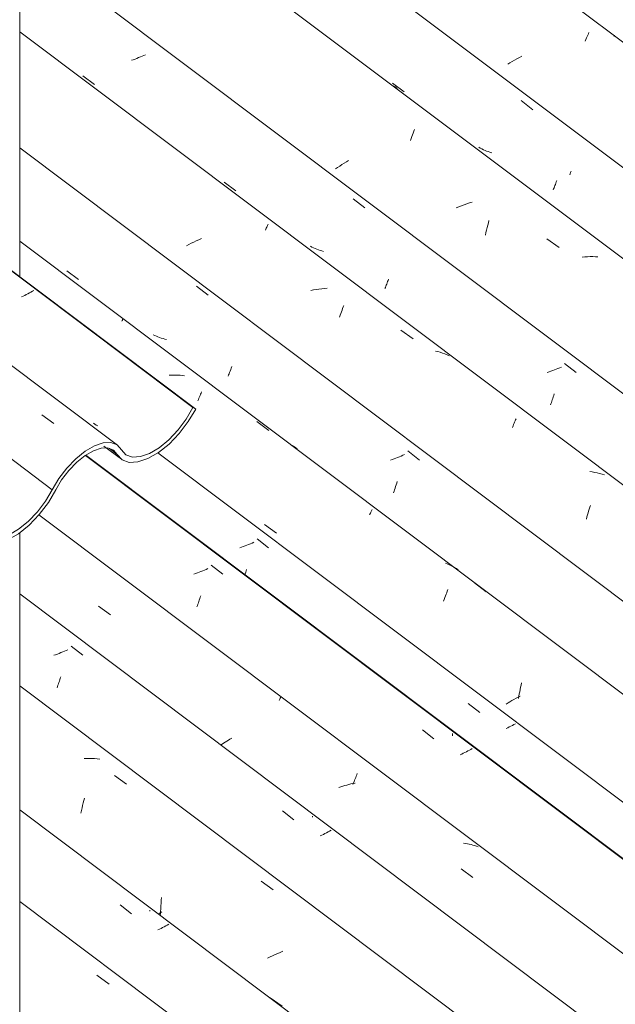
# Model space of a CAD drawing. Header units: metres. Extents: x 6.5 to 21.8, y 0.9 to 11.2.
# Tile 71 of 112: x 13.731 to 14.206, y 6.915 to 7.7. Entities that reach past the tile are written whole.
import ezdxf

# ---------------------------------------------------------------- set-up
doc = ezdxf.new("R2010")
doc.units = ezdxf.units.M
doc.layers.add('A-GLAZ-CWMG', color=7, linetype='Continuous', lineweight=5)
doc.layers.add('I-WALL', color=7, linetype='Continuous', lineweight=5)

# ---------------------------------------------------------------- blocks, each defined once
blk = doc.blocks.new('FP_63-ISO_02')
at = {"layer": 'A-GLAZ-CWMG', "color": 9, "true_color": 0xc0c0c0}
for p, q in [((13.92025, 7.28611), (13.92951, 7.2789)), ((13.90787, 7.27934), (13.90641, 7.27883)), ((13.90931, 7.27986), (13.90787, 7.27934)), ((13.91074, 7.28039), (13.90931, 7.27986)), ((13.91216, 7.28094), (13.91074, 7.28039)), ((13.91356, 7.28151), (13.91216, 7.28094)), ((13.91494, 7.28209), (13.91356, 7.28151)), ((13.91632, 7.28268), (13.91494, 7.28209)), ((13.91767, 7.28328), (13.91632, 7.28268)), ((13.91157, 7.26055), (13.91194, 7.26175)), ((13.91057, 7.25746), (13.91083, 7.25823)), ((13.91083, 7.25823), (13.9112, 7.25938)), ((13.9112, 7.25938), (13.91157, 7.26055)), ((14.08863, 7.155), (14.09788, 7.14779)), ((14.12131, 7.13621), (14.12002, 7.13558)), ((14.12258, 7.13684), (14.12131, 7.13621)), ((14.12383, 7.13748), (14.12258, 7.13684)), ((14.12506, 7.13813), (14.12383, 7.13748)), ((14.12627, 7.13877), (14.12506, 7.13813)), ((14.12002, 7.13558), (14.11871, 7.13495))]:
    blk.add_line(p, q, dxfattribs=at)
blk = doc.blocks.new('FP_64-ISO_02')
at = {"layer": 'A-GLAZ-CWMG'}
blk.add_line((17.0559, 5.02773), (13.73104, 7.52322), dxfattribs=at)
at = {"layer": 'A-GLAZ-CWMG', "color": 9, "true_color": 0xc0c0c0}
for p, q in [((13.81255, 7.45949), (13.81275, 7.45993)), ((13.81275, 7.45993), (13.81293, 7.46033)), ((13.81293, 7.46033), (13.81309, 7.46069)), ((13.81309, 7.46069), (13.81322, 7.461)), ((13.81322, 7.461), (13.81332, 7.46127)), ((13.81332, 7.46127), (13.81339, 7.4615)), ((13.81339, 7.4615), (13.81344, 7.46168)), ((13.85188, 7.41651), (13.85007, 7.41645)), ((13.85368, 7.41653), (13.85188, 7.41651)), ((13.85548, 7.41651), (13.85368, 7.41653)), ((13.85726, 7.41644), (13.85548, 7.41651)), ((13.85902, 7.41633), (13.85726, 7.41644)), ((13.86077, 7.41618), (13.85902, 7.41633)), ((13.86251, 7.41598), (13.86077, 7.41618)), ((13.87566, 7.40218), (13.87606, 7.40308)), ((13.87301, 7.39592), (13.87347, 7.39706)), ((13.87347, 7.39706), (13.87393, 7.39817)), ((13.87393, 7.39817), (13.87438, 7.39923)), ((13.87438, 7.39923), (13.87481, 7.40025)), ((13.87481, 7.40025), (13.87524, 7.40124)), ((13.87524, 7.40124), (13.87566, 7.40218)), ((13.92016, 7.37948), (13.9297, 7.37242)), ((13.94818, 7.36042), (13.94676, 7.36122)), ((13.94957, 7.35958), (13.94818, 7.36042)), ((13.95094, 7.35869), (13.94957, 7.35958)), ((13.95227, 7.35775), (13.95094, 7.35869)), ((14.01151, 7.30843), (14.01177, 7.30898)), ((14.01177, 7.30898), (14.01201, 7.30949)), ((14.00992, 7.30504), (14.01028, 7.3058)), ((14.01028, 7.3058), (14.01061, 7.30652)), ((14.01061, 7.30652), (14.01093, 7.3072)), ((14.01093, 7.3072), (14.01123, 7.30784)), ((14.01123, 7.30784), (14.01151, 7.30843)), ((13.92625, 7.29738), (13.93579, 7.2906)), ((14.07187, 7.26611), (14.07033, 7.26673)), ((14.07338, 7.26544), (14.07187, 7.26611)), ((14.07486, 7.26473), (14.07338, 7.26544)), ((14.07631, 7.26398), (14.07486, 7.26473)), ((14.07774, 7.26318), (14.07631, 7.26398)), ((14.07913, 7.26233), (14.07774, 7.26318)), ((14.0805, 7.26144), (14.07913, 7.26233)), ((14.09346, 7.2509), (14.10299, 7.24381)), ((14.06948, 7.23784), (14.06996, 7.23922)), ((14.06996, 7.23922), (14.07044, 7.24057)), ((14.07044, 7.24057), (14.07093, 7.24188)), ((14.07093, 7.24188), (14.07141, 7.24316)), ((14.07141, 7.24316), (14.07188, 7.2444)), ((14.07188, 7.2444), (14.07236, 7.2456)), ((14.06899, 7.23642), (14.06948, 7.23784)), ((14.12996, 7.16608), (14.13034, 7.16784)), ((14.13034, 7.16784), (14.13073, 7.16958)), ((14.13073, 7.16958), (14.13113, 7.1713)), ((14.12835, 7.15989), (14.12669, 7.15902)), ((14.13003, 7.16075), (14.12835, 7.15989)), ((14.12863, 7.15884), (14.12893, 7.16068)), ((14.12893, 7.16068), (14.12926, 7.1625)), ((14.12926, 7.1625), (14.1296, 7.1643)), ((14.1296, 7.1643), (14.12996, 7.16608)), ((14.12028, 7.15539), (14.11873, 7.15445)), ((14.12184, 7.15631), (14.12028, 7.15539)), ((14.12344, 7.15723), (14.12184, 7.15631)), ((14.12505, 7.15813), (14.12344, 7.15723)), ((14.12669, 7.15902), (14.12505, 7.15813))]:
    blk.add_line(p, q, dxfattribs=at)
blk = doc.blocks.new('FP_65-ISO_02')
at = {"layer": 'A-GLAZ-CWMG', "color": 9, "true_color": 0xc0c0c0}
for p, q in [((13.76858, 7.4995), (13.77786, 7.4925)), ((13.87195, 7.48727), (13.88122, 7.48005)), ((13.83869, 7.44797), (13.83743, 7.44857)), ((13.83998, 7.44741), (13.83869, 7.44797)), ((13.84128, 7.44688), (13.83998, 7.44741)), ((13.8426, 7.44638), (13.84128, 7.44688)), ((13.84394, 7.44592), (13.8426, 7.44638)), ((13.84529, 7.44549), (13.84394, 7.44592)), ((13.84667, 7.44509), (13.84529, 7.44549)), ((13.84805, 7.44473), (13.84667, 7.44509)), ((13.898, 7.41755), (13.89841, 7.4186)), ((13.89841, 7.4186), (13.89883, 7.4197)), ((13.89883, 7.4197), (13.89925, 7.42083)), ((13.89925, 7.42083), (13.89968, 7.422)), ((13.89968, 7.422), (13.90011, 7.42321)), ((13.8972, 7.41558), (13.89759, 7.41654)), ((13.89759, 7.41654), (13.898, 7.41755)), ((14.04042, 7.35602), (14.04968, 7.3488)), ((14.02798, 7.34925), (14.02652, 7.34875)), ((14.02943, 7.34977), (14.02798, 7.34925)), ((14.03086, 7.35031), (14.02943, 7.34977)), ((14.03228, 7.35086), (14.03086, 7.35031)), ((14.03369, 7.35142), (14.03228, 7.35086)), ((14.03508, 7.352), (14.03369, 7.35142)), ((14.03646, 7.35259), (14.03508, 7.352)), ((14.03782, 7.35318), (14.03646, 7.35259)), ((14.02944, 7.32396), (14.02987, 7.32515)), ((14.02987, 7.32515), (14.0303, 7.32638)), ((14.0303, 7.32638), (14.03073, 7.32765)), ((14.03073, 7.32765), (14.03117, 7.32895)), ((14.03117, 7.32895), (14.03159, 7.33029)), ((14.03159, 7.33029), (14.03202, 7.33166)), ((14.02901, 7.3228), (14.02944, 7.32396))]:
    blk.add_line(p, q, dxfattribs=at)
blk = doc.blocks.new('FP_66-ISO_02')
at = {"layer": 'A-GLAZ-CWMG'}
blk.add_line((17.18028, 5.10102), (13.73104, 7.68987), dxfattribs=at)
at = {"layer": 'A-GLAZ-CWMG', "color": 9, "true_color": 0xc0c0c0}
for p, q in [((13.9286, 7.53552), (13.92889, 7.53615)), ((13.92889, 7.53615), (13.92916, 7.53673)), ((13.9269, 7.53178), (13.92727, 7.53261)), ((13.92727, 7.53261), (13.92763, 7.53339)), ((13.92763, 7.53339), (13.92797, 7.53414)), ((13.92797, 7.53414), (13.92829, 7.53485)), ((13.92829, 7.53485), (13.9286, 7.53552)), ((13.86584, 7.52048), (13.86389, 7.51947)), ((13.86781, 7.52148), (13.86584, 7.52048)), ((13.8698, 7.52245), (13.86781, 7.52148)), ((13.87181, 7.52339), (13.8698, 7.52245)), ((13.87385, 7.52431), (13.87181, 7.52339)), ((13.87591, 7.5252), (13.87385, 7.52431)), ((13.9653, 7.48426), (13.96314, 7.48383)), ((13.96746, 7.48465), (13.9653, 7.48426)), ((13.96962, 7.48499), (13.96746, 7.48465)), ((13.97177, 7.48527), (13.96962, 7.48499)), ((13.97392, 7.48551), (13.97177, 7.48527)), ((13.97605, 7.48569), (13.97392, 7.48551)), ((13.98658, 7.46412), (13.98706, 7.46551)), ((13.98706, 7.46551), (13.98754, 7.46687)), ((13.98754, 7.46687), (13.98802, 7.4682)), ((13.98802, 7.4682), (13.98849, 7.4695)), ((13.98849, 7.4695), (13.98897, 7.47076)), ((13.98897, 7.47076), (13.98944, 7.47199)), ((13.9861, 7.46269), (13.98658, 7.46412)), ((14.03498, 7.45233), (14.04457, 7.44534)), ((14.06433, 7.43517), (14.06241, 7.43564)), ((14.06622, 7.43464), (14.06433, 7.43517)), ((14.06808, 7.43404), (14.06622, 7.43464)), ((14.0699, 7.43339), (14.06808, 7.43404)), ((14.0717, 7.43268), (14.0699, 7.43339)), ((14.07346, 7.43192), (14.0717, 7.43268)), ((14.12557, 7.37902), (14.12598, 7.37997)), ((14.12598, 7.37997), (14.12638, 7.38088)), ((14.12638, 7.38088), (14.12677, 7.38175)), ((14.12382, 7.37485), (14.12427, 7.37595)), ((14.12427, 7.37595), (14.12471, 7.37701)), ((14.12471, 7.37701), (14.12515, 7.37804)), ((14.12515, 7.37804), (14.12557, 7.37902)), ((14.18749, 7.33935), (14.18549, 7.33964)), ((14.18947, 7.33901), (14.18749, 7.33935)), ((14.19142, 7.3386), (14.18947, 7.33901)), ((14.19334, 7.33814), (14.19142, 7.3386)), ((14.19524, 7.33762), (14.19334, 7.33814)), ((14.1971, 7.33704), (14.19524, 7.33762)), ((14.18456, 7.30819), (14.18502, 7.30971)), ((14.18502, 7.30971), (14.1855, 7.3112)), ((14.1855, 7.3112), (14.18597, 7.31265)), ((14.18275, 7.30184), (14.18319, 7.30347)), ((14.18319, 7.30347), (14.18364, 7.30507)), ((14.18364, 7.30507), (14.18409, 7.30664)), ((14.18409, 7.30664), (14.18456, 7.30819))]:
    blk.add_line(p, q, dxfattribs=at)
blk = doc.blocks.new('FP_67-ISO_02')
at = {"layer": 'A-GLAZ-CWMG', "color": 9, "true_color": 0xc0c0c0}
for p, q in [((13.82727, 7.66983), (13.82586, 7.66927)), ((13.82866, 7.67041), (13.82727, 7.66983)), ((13.83003, 7.67099), (13.82866, 7.67041)), ((13.83139, 7.67159), (13.83003, 7.67099)), ((13.82157, 7.66767), (13.82011, 7.66717)), ((13.82301, 7.66819), (13.82157, 7.66767)), ((13.82444, 7.66872), (13.82301, 7.66819)), ((13.82586, 7.66927), (13.82444, 7.66872)), ((13.78136, 7.6549), (13.79064, 7.6479)), ((13.89393, 7.57011), (13.90322, 7.56312)), ((13.99681, 7.55676), (14.00608, 7.54955)), ((13.96396, 7.5184), (13.96273, 7.51904)), ((13.96522, 7.51779), (13.96396, 7.5184)), ((13.9665, 7.51722), (13.96522, 7.51779)), ((13.96779, 7.51669), (13.9665, 7.51722)), ((13.96911, 7.51619), (13.96779, 7.51669)), ((13.97044, 7.51572), (13.96911, 7.51619)), ((13.97179, 7.51529), (13.97044, 7.51572)), ((13.97316, 7.51489), (13.97179, 7.51529)), ((14.02325, 7.48804), (14.0236, 7.48896)), ((14.0236, 7.48896), (14.02396, 7.48991)), ((14.02396, 7.48991), (14.02433, 7.49089)), ((14.02433, 7.49089), (14.0247, 7.4919)), ((14.0247, 7.4919), (14.02507, 7.49294)), ((14.02222, 7.48549), (14.02255, 7.4863)), ((14.02255, 7.4863), (14.0229, 7.48716)), ((14.0229, 7.48716), (14.02325, 7.48804)), ((14.15302, 7.41896), (14.15156, 7.41846)), ((14.15446, 7.41947), (14.15302, 7.41896)), ((14.15589, 7.42001), (14.15446, 7.41947)), ((14.15731, 7.42056), (14.15589, 7.42001)), ((14.15871, 7.42112), (14.15731, 7.42056)), ((14.1601, 7.42169), (14.15871, 7.42112)), ((14.16148, 7.42228), (14.1601, 7.42169)), ((14.16283, 7.42288), (14.16148, 7.42228)), ((14.16542, 7.42571), (14.17468, 7.4185)), ((14.15486, 7.39468), (14.15523, 7.39574)), ((14.15523, 7.39574), (14.1556, 7.39682)), ((14.1556, 7.39682), (14.15598, 7.39793)), ((14.15598, 7.39793), (14.15635, 7.39907)), ((14.15635, 7.39907), (14.15672, 7.40024)), ((14.15672, 7.40024), (14.15709, 7.40143)), ((14.15412, 7.39267), (14.15449, 7.39366)), ((14.15449, 7.39366), (14.15486, 7.39468))]:
    blk.add_line(p, q, dxfattribs=at)
blk = doc.blocks.new('FP_68-ISO_02')
at = {"layer": 'A-GLAZ-CWMG'}
blk.add_line((17.31428, 5.18068), (13.73104, 7.8701), dxfattribs=at)
at = {"layer": 'A-GLAZ-CWMG', "color": 9, "true_color": 0xc0c0c0}
for p, q in [((14.03037, 7.64591), (14.02878, 7.64693)), ((14.03193, 7.64483), (14.03037, 7.64591)), ((14.04367, 7.60638), (14.04422, 7.60784)), ((14.04422, 7.60784), (14.04475, 7.60926)), ((14.04475, 7.60926), (14.04528, 7.61063)), ((14.04528, 7.61063), (14.0458, 7.61195)), ((14.04258, 7.60333), (14.04313, 7.60488)), ((14.04313, 7.60488), (14.04367, 7.60638)), ((13.98791, 7.5841), (13.98619, 7.58298)), ((13.98966, 7.58521), (13.98791, 7.5841)), ((13.99145, 7.58632), (13.98966, 7.58521)), ((13.99326, 7.58741), (13.99145, 7.58632)), ((13.9845, 7.58185), (13.98285, 7.58072)), ((13.98619, 7.58298), (13.9845, 7.58185)), ((14.08526, 7.55208), (14.08316, 7.5513)), ((14.08738, 7.55283), (14.08526, 7.55208)), ((14.08951, 7.55354), (14.08738, 7.55283)), ((14.09165, 7.55422), (14.08951, 7.55354)), ((14.08106, 7.55048), (14.07898, 7.54964)), ((14.08316, 7.5513), (14.08106, 7.55048)), ((14.10411, 7.53583), (14.10461, 7.53773)), ((14.10461, 7.53773), (14.10512, 7.53961)), ((14.10224, 7.52791), (14.10269, 7.52993)), ((14.10269, 7.52993), (14.10315, 7.53192)), ((14.10315, 7.53192), (14.10363, 7.53389)), ((14.10363, 7.53389), (14.10411, 7.53583)), ((14.1513, 7.52496), (14.16095, 7.51811)), ((14.18153, 7.51061), (14.1794, 7.51045)), ((14.18365, 7.51072), (14.18153, 7.51061)), ((14.18575, 7.51079), (14.18365, 7.51072)), ((14.18785, 7.5108), (14.18575, 7.51079)), ((14.18993, 7.51076), (14.18785, 7.5108)), ((14.19199, 7.51067), (14.18993, 7.51076))]:
    blk.add_line(p, q, dxfattribs=at)
blk = doc.blocks.new('FP_69-ISO_02')
at = {"layer": 'A-GLAZ-CWMG', "color": 9, "true_color": 0xc0c0c0}
for p, q in [((14.02818, 7.64901), (14.03748, 7.64203)), ((14.13079, 7.63502), (14.14008, 7.62781)), ((14.09817, 7.5972), (14.09695, 7.59786)), ((14.09941, 7.59658), (14.09817, 7.5972)), ((14.10067, 7.59598), (14.09941, 7.59658)), ((14.10196, 7.59543), (14.10067, 7.59598)), ((14.10326, 7.59491), (14.10196, 7.59543)), ((14.10458, 7.59442), (14.10326, 7.59491)), ((14.10592, 7.59397), (14.10458, 7.59442)), ((14.10728, 7.59355), (14.10592, 7.59397)), ((14.1573, 7.56652), (14.15765, 7.56742)), ((14.15765, 7.56742), (14.15801, 7.56836)), ((14.15801, 7.56836), (14.15837, 7.56933)), ((14.15837, 7.56933), (14.15873, 7.57033)), ((14.15873, 7.57033), (14.1591, 7.57136)), ((14.15629, 7.564), (14.15661, 7.56481)), ((14.15661, 7.56481), (14.15695, 7.56564)), ((14.15695, 7.56564), (14.1573, 7.56652))]:
    blk.add_line(p, q, dxfattribs=at)
blk = doc.blocks.new('FP_70-ISO_02')
at = {"layer": 'A-GLAZ-CWMG'}
blk.add_line((17.44484, 5.25508), (13.74519, 8.03187), dxfattribs=at)
at = {"layer": 'A-GLAZ-CWMG', "color": 9, "true_color": 0xc0c0c0}
for p, q in [((14.1829, 7.68494), (14.1834, 7.68614)), ((14.1834, 7.68614), (14.18389, 7.68729)), ((14.18389, 7.68729), (14.18436, 7.68838)), ((14.18436, 7.68838), (14.18482, 7.68943)), ((14.18187, 7.6824), (14.18239, 7.68369)), ((14.18239, 7.68369), (14.1829, 7.68494)), ((14.12935, 7.66933), (14.12743, 7.66829)), ((14.13129, 7.67035), (14.12935, 7.66933)), ((14.12185, 7.66508), (14.12005, 7.66399)), ((14.12368, 7.66617), (14.12185, 7.66508)), ((14.12554, 7.66724), (14.12368, 7.66617)), ((14.12743, 7.66829), (14.12554, 7.66724))]:
    blk.add_line(p, q, dxfattribs=at)
blk = doc.blocks.new('Rectangular Mullion - Telha Fibrocimento - Ondulada-1908998-ISO_02')
at = {"layer": 'A-GLAZ-CWMG'}
for p, q in [((17.37549, 5.20734), (13.73104, 7.9427)), ((17.241, 5.12827), (13.73104, 7.76269)), ((17.11522, 5.05734), (13.73104, 7.59735)), ((16.99501, 4.98733), (13.84113, 7.35449))]:
    blk.add_line(p, q, dxfattribs=at)
for name in ['FP_70-ISO_02', 'FP_68-ISO_02', 'FP_69-ISO_02', 'FP_67-ISO_02', 'FP_63-ISO_02', 'FP_66-ISO_02', 'FP_64-ISO_02', 'FP_65-ISO_02']:
    blk.add_blockref(name, (0, 0), dxfattribs=at)
blk = doc.blocks.new('FP_83-ISO_02')
at = {"layer": 'A-GLAZ-CWMG', "color": 9, "true_color": 0xc0c0c0}
for p, q in [((14.16945, 7.57584), (14.1698, 7.57679)), ((14.1698, 7.57679), (14.17016, 7.57777)), ((14.17016, 7.57777), (14.17052, 7.57878))]:
    blk.add_line(p, q, dxfattribs=at)
blk = doc.blocks.new('FP_84-ISO_02')
at = {"layer": 'A-GLAZ-CWMG'}
blk.add_line((17.44693, 5.25349), (13.74519, 8.03186), dxfattribs=at)
at = {"layer": 'A-GLAZ-CWMG', "color": 9, "true_color": 0xc0c0c0}
for p, q in [((14.20483, 7.68625), (14.20494, 7.68652)), ((14.20494, 7.68652), (14.20502, 7.68676)), ((14.20502, 7.68676), (14.20508, 7.68695)), ((14.20508, 7.68695), (14.2051, 7.6871))]:
    blk.add_line(p, q, dxfattribs=at)
blk = doc.blocks.new('Rectangular Mullion - Telha Fibrocimento - Ondulada-V79-ISO_02')
at = {"layer": 'A-GLAZ-CWMG'}
for name in ['FP_84-ISO_02', 'FP_83-ISO_02']:
    blk.add_blockref(name, (0, 0), dxfattribs=at)
blk = doc.blocks.new('FP_241-ISO_02')
at = {"layer": 'A-GLAZ-CWMG'}
blk.add_line((16.21192, 5.13513), (13.73104, 6.99716), dxfattribs=at)
at = {"layer": 'A-GLAZ-CWMG', "color": 9, "true_color": 0xc0c0c0}
blk.add_line((13.79261, 6.93841), (13.80225, 6.93145), dxfattribs=at)
blk = doc.blocks.new('FP_242-ISO_02')
at = {"layer": 'A-GLAZ-CWMG', "color": 9, "true_color": 0xc0c0c0}
for p, q in [((13.81105, 6.99458), (13.82031, 6.98737)), ((13.83492, 6.98959), (13.83492, 6.99031)), ((13.84243, 6.97517), (13.84111, 6.97454)), ((13.84373, 6.97581), (13.84243, 6.97517)), ((13.84501, 6.97646), (13.84373, 6.97581)), ((13.84626, 6.9771), (13.84501, 6.97646)), ((13.8475, 6.97776), (13.84626, 6.9771)), ((13.84871, 6.97841), (13.8475, 6.97776)), ((13.84989, 6.97907), (13.84871, 6.97841))]:
    blk.add_line(p, q, dxfattribs=at)
blk = doc.blocks.new('FP_243-ISO_02')
at = {"layer": 'A-GLAZ-CWMG'}
blk.add_line((16.34138, 5.20973), (13.73104, 7.16893), dxfattribs=at)
at = {"layer": 'A-GLAZ-CWMG', "color": 9, "true_color": 0xc0c0c0}
for p, q in [((13.78456, 7.1111), (13.78245, 7.11102)), ((13.78666, 7.11113), (13.78456, 7.1111)), ((13.78874, 7.1111), (13.78666, 7.11113)), ((13.79081, 7.11101), (13.78874, 7.1111)), ((13.79285, 7.11087), (13.79081, 7.11101)), ((13.79489, 7.11068), (13.79285, 7.11087)), ((13.80668, 7.09758), (13.81631, 7.09064)), ((13.78073, 7.07169), (13.78118, 7.0737)), ((13.78118, 7.0737), (13.78165, 7.07568)), ((13.78165, 7.07568), (13.78214, 7.07763)), ((13.78214, 7.07763), (13.78264, 7.07955)), ((13.77987, 7.06759), (13.78029, 7.06965)), ((13.78029, 7.06965), (13.78073, 7.07169)), ((13.92344, 7.01334), (13.93306, 7.00638)), ((13.84359, 6.9937), (13.84373, 6.99594)), ((13.84373, 6.99594), (13.8439, 6.99817)), ((13.8439, 6.99817), (13.8441, 7.00038)), ((13.84297, 6.98805), (13.84159, 6.98708)), ((13.84438, 6.98902), (13.84297, 6.98805)), ((13.84337, 6.98697), (13.84341, 6.98922)), ((13.84341, 6.98922), (13.84348, 6.99146)), ((13.84348, 6.99146), (13.84359, 6.9937)), ((13.93673, 6.95585), (13.93468, 6.95495)), ((13.9388, 6.95672), (13.93673, 6.95585)), ((13.94089, 6.95755), (13.9388, 6.95672)), ((13.93063, 6.95308), (13.92864, 6.9521)), ((13.93265, 6.95403), (13.93063, 6.95308)), ((13.93468, 6.95495), (13.93265, 6.95403)), ((13.93083, 6.92055), (13.94037, 6.91385))]:
    blk.add_line(p, q, dxfattribs=at)
blk = doc.blocks.new('FP_244-ISO_02')
at = {"layer": 'A-GLAZ-CWMG', "color": 9, "true_color": 0xc0c0c0}
for p, q in [((13.77201, 7.20057), (13.78128, 7.19336)), ((13.75968, 7.19379), (13.75823, 7.19328)), ((13.76112, 7.19431), (13.75968, 7.19379)), ((13.76255, 7.19485), (13.76112, 7.19431)), ((13.76396, 7.1954), (13.76255, 7.19485)), ((13.76536, 7.19597), (13.76396, 7.1954)), ((13.76674, 7.19654), (13.76536, 7.19597)), ((13.76811, 7.19713), (13.76674, 7.19654)), ((13.76946, 7.19774), (13.76811, 7.19713)), ((13.76341, 7.17499), (13.76378, 7.17619)), ((13.76081, 7.16737), (13.76117, 7.16837)), ((13.76117, 7.16837), (13.76155, 7.1694)), ((13.76155, 7.1694), (13.76192, 7.17046)), ((13.76192, 7.17046), (13.76229, 7.17155)), ((13.76229, 7.17155), (13.76267, 7.17267)), ((13.76267, 7.17267), (13.76304, 7.17382)), ((13.76304, 7.17382), (13.76341, 7.17499)), ((13.94043, 7.06948), (13.94969, 7.06227)), ((13.96432, 7.0645), (13.96433, 7.06509)), ((13.97181, 7.05007), (13.9705, 7.04944)), ((13.97309, 7.0507), (13.97181, 7.05007)), ((13.97436, 7.05134), (13.97309, 7.0507)), ((13.9756, 7.05198), (13.97436, 7.05134)), ((13.97683, 7.05262), (13.9756, 7.05198)), ((13.97803, 7.05327), (13.97683, 7.05262)), ((13.97921, 7.05392), (13.97803, 7.05327))]:
    blk.add_line(p, q, dxfattribs=at)
blk = doc.blocks.new('FP_245-ISO_02')
at = {"layer": 'A-GLAZ-CWMG'}
blk.add_line((16.45395, 5.27285), (13.74634, 7.30506), dxfattribs=at)
at = {"layer": 'A-GLAZ-CWMG', "color": 9, "true_color": 0xc0c0c0}
for p, q in [((13.79394, 7.23231), (13.80347, 7.22542)), ((13.93886, 7.15948), (13.939, 7.15978)), ((13.939, 7.15978), (13.93912, 7.16004)), ((13.93912, 7.16004), (13.93922, 7.16027)), ((13.93781, 7.15736), (13.93806, 7.15787)), ((13.93806, 7.15787), (13.93829, 7.15833)), ((13.93829, 7.15833), (13.9385, 7.15875)), ((13.9385, 7.15875), (13.93869, 7.15913)), ((13.93869, 7.15913), (13.93886, 7.15948)), ((13.89235, 7.12256), (13.89115, 7.12175)), ((13.89356, 7.12337), (13.89235, 7.12256)), ((13.89481, 7.12418), (13.89356, 7.12337)), ((13.89608, 7.12498), (13.89481, 7.12418)), ((13.89737, 7.12578), (13.89608, 7.12498)), ((13.89868, 7.12657), (13.89737, 7.12578)), ((13.90002, 7.12735), (13.89868, 7.12657)), ((13.99886, 7.09604), (13.99928, 7.09709)), ((13.99928, 7.09709), (13.9997, 7.09811)), ((13.9997, 7.09811), (14.00012, 7.0991)), ((13.98862, 7.08905), (13.98701, 7.08853)), ((13.99023, 7.08954), (13.98862, 7.08905)), ((13.99185, 7.08999), (13.99023, 7.08954)), ((13.99347, 7.09042), (13.99185, 7.08999)), ((13.9951, 7.09082), (13.99347, 7.09042)), ((13.99672, 7.09119), (13.9951, 7.09082)), ((13.99669, 7.09027), (13.99712, 7.09149)), ((13.99835, 7.09152), (13.99672, 7.09119)), ((13.99712, 7.09149), (13.99756, 7.09268)), ((13.99756, 7.09268), (13.99799, 7.09383)), ((13.99799, 7.09383), (13.99843, 7.09495)), ((13.99843, 7.09495), (13.99886, 7.09604)), ((13.98701, 7.08853), (13.98541, 7.08799)), ((14.08641, 7.04345), (14.0849, 7.04367)), ((14.0879, 7.0432), (14.08641, 7.04345)), ((14.08938, 7.0429), (14.0879, 7.0432)), ((14.09083, 7.04256), (14.08938, 7.0429)), ((14.09227, 7.04219), (14.09083, 7.04256)), ((14.09369, 7.04176), (14.09227, 7.04219)), ((14.09508, 7.0413), (14.09369, 7.04176)), ((14.09646, 7.0408), (14.09508, 7.0413)), ((14.08282, 7.02317), (14.09235, 7.01626))]:
    blk.add_line(p, q, dxfattribs=at)
blk = doc.blocks.new('FP_246-ISO_02')
at = {"layer": 'A-GLAZ-CWMG', "color": 9, "true_color": 0xc0c0c0}
for p, q in [((13.87968, 7.2617), (13.87831, 7.26111)), ((13.88103, 7.2623), (13.87968, 7.2617)), ((13.8836, 7.26514), (13.89287, 7.25793)), ((13.87124, 7.25836), (13.86979, 7.25786)), ((13.87268, 7.25888), (13.87124, 7.25836)), ((13.87411, 7.25942), (13.87268, 7.25888)), ((13.87553, 7.25997), (13.87411, 7.25942)), ((13.87693, 7.26054), (13.87553, 7.25997)), ((13.87831, 7.26111), (13.87693, 7.26054)), ((13.87421, 7.23726), (13.87459, 7.23841)), ((13.87459, 7.23841), (13.87496, 7.23958)), ((13.87496, 7.23958), (13.87533, 7.24078)), ((13.87235, 7.23196), (13.87272, 7.23296)), ((13.87272, 7.23296), (13.87309, 7.23399)), ((13.87309, 7.23399), (13.87346, 7.23505)), ((13.87346, 7.23505), (13.87384, 7.23614)), ((13.87384, 7.23614), (13.87421, 7.23726)), ((14.05201, 7.13405), (14.06126, 7.12684)), ((14.07594, 7.12999), (14.07594, 7.13091)), ((14.07594, 7.12907), (14.07594, 7.12999)), ((14.08336, 7.11462), (14.08209, 7.11401)), ((14.08463, 7.11524), (14.08336, 7.11462)), ((14.08587, 7.11586), (14.08463, 7.11524)), ((14.08709, 7.11649), (14.08587, 7.11586)), ((14.08829, 7.11712), (14.08709, 7.11649)), ((14.08948, 7.11775), (14.08829, 7.11712)), ((14.09064, 7.11839), (14.08948, 7.11775)), ((14.09177, 7.11902), (14.09064, 7.11839))]:
    blk.add_line(p, q, dxfattribs=at)
blk = doc.blocks.new('Rectangular Mullion - Telha Fibrocimento - Ondulada-1908999-ISO_02')
at = {"layer": 'A-GLAZ-CWMG'}
for p, q in [((16.51409, 5.30298), (13.78341, 7.3525)), ((16.5163, 5.30171), (13.78371, 7.35267)), ((16.40198, 5.23743), (13.73104, 7.24212)), ((16.27262, 5.16266), (13.73104, 7.07025))]:
    blk.add_line(p, q, dxfattribs=at)
for name in ['FP_245-ISO_02', 'FP_246-ISO_02', 'FP_244-ISO_02', 'FP_243-ISO_02', 'FP_241-ISO_02', 'FP_242-ISO_02']:
    blk.add_blockref(name, (0, 0), dxfattribs=at)
blk = doc.blocks.new('FP_322-ISO_02')
at = {"layer": 'A-GLAZ-CWMG'}
blk.add_line((13.80904, 7.36056), (12.39311, 8.42329), dxfattribs=at)
at = {"layer": 'A-GLAZ-CWMG', "color": 9, "true_color": 0xc0c0c0}
blk.add_line((13.74861, 7.38479), (13.75814, 7.37784), dxfattribs=at)
blk = doc.blocks.new('FP_323-ISO_02')
at = {"layer": 'A-GLAZ-CWMG', "color": 9, "true_color": 0xc0c0c0}
for p, q in [((13.57576, 7.5389), (13.57575, 7.53901)), ((13.57579, 7.53882), (13.57576, 7.5389)), ((13.70744, 7.48571), (13.71669, 7.47852)), ((13.73759, 7.48124), (13.73634, 7.4806)), ((13.73881, 7.48188), (13.73759, 7.48124)), ((13.74002, 7.48253), (13.73881, 7.48188)), ((13.7412, 7.48318), (13.74002, 7.48253)), ((13.74236, 7.48383), (13.7412, 7.48318)), ((13.73378, 7.47933), (13.73248, 7.47871)), ((13.73507, 7.47996), (13.73378, 7.47933)), ((13.73634, 7.4806), (13.73507, 7.47996)), ((13.79094, 7.37741), (13.78981, 7.3782)), ((13.7921, 7.37665), (13.79094, 7.37741)), ((13.79328, 7.37592), (13.7921, 7.37665))]:
    blk.add_line(p, q, dxfattribs=at)
blk = doc.blocks.new('FP_324-ISO_02')
at = {"layer": 'A-GLAZ-CWMG'}
blk.add_line((13.79825, 7.35988), (13.8122, 7.34941), dxfattribs=at)
blk = doc.blocks.new('Rectangular Mullion - Telha Fibrocimento - Ondulada-V308-ISO_02')
at = {"layer": 'A-GLAZ-CWMG', "true_color": 0xc0c0c0}
h = blk.add_hatch(dxfattribs=at)
h.set_pattern_fill('FP_19', color=9, style=0, pattern_type=2)
h.set_pattern_definition([(35.687, (10.999, 7.97), (0.23241475, 0.22210937), [0.0118, -0.2028, 0.0118, -0.2028, -1.145]), (35.687, (10.999, 7.97), (0.23241475, 0.22210937), [-0.42922, 0.0118, -0.41741, 0.0118, -0.2028, -0.50075]), (35.687, (10.999, 7.97), (0.23241475, 0.22210937), [-1.073, 0.0118, -0.13127, 0.0118, -0.34588]), (137.177, (11.086, 8.06), (-0.1665248, 0.04396), [0.00654, -0.11229, 0.00654, -0.74603]), (137.177, (11.086, 8.06), (-0.1665248, 0.04396), [-0.12536, -0.11229, 0.00654, -0.23112, -0.39609]), (137.177, (11.086, 8.06), (-0.1665248, 0.04396), [-0.47531, 0.00654, -0.11229, 0.00654, -0.27073]), (137.177, (11.086, 8.06), (-0.1665248, 0.04396), [-0.60067, -0.07268, 0.00654, -0.19151]), (247.064, (11.115, 8.191), (-0.06588675, -0.266069), [0.0123, -0.21134, 0.0123, -1.404]), (247.064, (11.115, 8.191), (-0.06588675, -0.266069), [-0.23595, -0.21134, 0.0123, -0.43499, -0.74548]), (247.064, (11.115, 8.191), (-0.06588675, -0.266069), [-0.89458, 0.0123, -0.21134, 0.0123, -0.50954]), (247.064, (11.115, 8.191), (-0.06588675, -0.266069), [-1.131, -0.1368, 0.0123, -0.36044])])
h.paths.add_polyline_path([(13.08648, 6.91875), (13.09809, 6.92744), (13.10673, 6.93611), (13.11528, 6.94743), (13.1272, 6.96635), (13.13648, 6.97706), (13.14284, 6.98303), (13.15152, 6.98905), (13.16078, 6.99292), (13.16715, 6.99397), (13.17367, 6.99227), (13.18251, 6.98459), (13.1892, 6.98313), (13.19866, 6.98509), (13.20707, 6.98908), (13.21668, 6.99603), (13.22671, 7.006), (13.23497, 7.01672), (13.24924, 7.03895), (13.24854, 7.03925), (13.25694, 7.05039), (13.2642, 7.05847), (13.25257, 7.04692), (13.24491, 7.0374), (13.22977, 7.01352), (13.22099, 7.00353), (13.21338, 6.99684), (13.20496, 6.99142), (13.19733, 6.98836), (13.19125, 6.98738), (13.18399, 6.98879), (13.18042, 6.99294), (13.17598, 6.99676), (13.16912, 6.9982), (13.15923, 6.99603), (13.1499, 6.99133), (13.14162, 6.98539), (13.1313, 6.97516), (13.12231, 6.96335), (13.10921, 6.943), (13.1017, 6.93431), (13.09295, 6.92664), (13.08699, 6.92235), (13.08654, 6.91918)])
h.paths.add_polyline_path([(13.25697, 7.05036), (13.26205, 7.05351), (13.26176, 7.05373), (13.25694, 7.05039)])
h.paths.add_polyline_path([(13.31284, 7.05357), (13.32046, 7.05403), (13.33006, 7.0578), (13.33907, 7.06363), (13.34727, 7.07078), (13.35207, 7.07591), (13.35182, 7.07695), (13.35281, 7.07798), (13.35483, 7.08008), (13.35445, 7.07861), (13.36245, 7.09003), (13.37546, 7.11221), (13.38259, 7.12158), (13.39303, 7.13211), (13.40225, 7.13922), (13.41166, 7.14434), (13.42057, 7.1469), (13.42764, 7.14686), (13.43342, 7.14446), (13.44149, 7.13455), (13.44712, 7.13223), (13.4504, 7.13229), (13.45493, 7.13455), (13.45403, 7.13237), (13.46397, 7.13608), (13.47212, 7.14111), (13.48155, 7.14926), (13.48895, 7.15744), (13.49599, 7.16733), (13.50757, 7.18702), (13.51736, 7.19928), (13.5247, 7.20665), (13.53512, 7.21448), (13.54256, 7.21858), (13.5519, 7.2212), (13.55837, 7.22115), (13.56372, 7.21904), (13.57174, 7.20972), (13.57749, 7.20753), (13.58428, 7.20774), (13.59314, 7.2109), (13.60136, 7.21579), (13.61117, 7.22414), (13.61971, 7.2337), (13.62557, 7.24183), (13.63763, 7.26215), (13.64642, 7.27328), (13.6546, 7.28148), (13.66458, 7.289), (13.67223, 7.2932), (13.67971, 7.29571), (13.68787, 7.29571), (13.69308, 7.29372), (13.70113, 7.28457), (13.70671, 7.28242), (13.71365, 7.28266), (13.72357, 7.28644), (13.73201, 7.29174), (13.73987, 7.29836), (13.74865, 7.30802), (13.75455, 7.31603), (13.76675, 7.3359), (13.77208, 7.3424), (13.77898, 7.34899), (13.78511, 7.35348), (13.7907, 7.35648), (13.79721, 7.35829), (13.80192, 7.35824), (13.80577, 7.35676), (13.81278, 7.34899), (13.81839, 7.34695), (13.82588, 7.34745), (13.83458, 7.35071), (13.84229, 7.35531), (13.85198, 7.36351), (13.86063, 7.37312), (13.86665, 7.38146), (13.87139, 7.38942), (13.86918, 7.39068), (13.86231, 7.37938), (13.85471, 7.36992), (13.84962, 7.36464), (13.84164, 7.35825), (13.83277, 7.35344), (13.82586, 7.35145), (13.81991, 7.35153), (13.81577, 7.353), (13.80748, 7.36127), (13.80292, 7.36265), (13.79693, 7.3622), (13.78977, 7.35958), (13.78108, 7.35407), (13.77493, 7.34892), (13.76866, 7.3424), (13.7623, 7.33402), (13.74991, 7.31366), (13.74284, 7.30499), (13.73619, 7.29848), (13.72816, 7.29249), (13.72065, 7.28863), (13.71544, 7.28689), (13.70855, 7.28689), (13.70351, 7.28927), (13.69608, 7.29772), (13.68865, 7.30019), (13.68092, 7.29974), (13.67223, 7.29684), (13.66006, 7.28927), (13.65244, 7.28313), (13.64071, 7.27023), (13.63403, 7.26116), (13.62144, 7.23999), (13.61583, 7.23256), (13.60851, 7.22492), (13.59891, 7.21764), (13.59223, 7.21402), (13.58597, 7.21195), (13.57923, 7.21195), (13.5743, 7.21422), (13.56665, 7.22309), (13.55894, 7.2256), (13.55123, 7.22512), (13.54256, 7.2222), (13.53258, 7.21641), (13.52255, 7.20829), (13.51098, 7.19557), (13.50413, 7.18626), (13.49219, 7.16575), (13.48312, 7.15446), (13.4778, 7.14906), (13.46848, 7.14208), (13.46204, 7.13862), (13.45438, 7.13655), (13.44851, 7.13687), (13.44395, 7.13922), (13.43634, 7.14852), (13.42936, 7.15133), (13.4199, 7.15076), (13.4088, 7.14648), (13.39952, 7.14086), (13.38905, 7.13211), (13.37823, 7.12011), (13.36855, 7.1059), (13.3576, 7.08672), (13.3493, 7.0764), (13.34172, 7.06907), (13.33465, 7.06375), (13.32767, 7.05993), (13.32002, 7.0578), (13.31423, 7.05791), (13.30933, 7.06027), (13.30438, 7.06638), (13.30096, 7.06975), (13.2935, 7.07162), (13.28516, 7.06996), (13.28415, 7.06975), (13.28471, 7.0703), (13.27623, 7.0661), (13.2759, 7.06453), (13.27175, 7.06167), (13.27283, 7.06321), (13.26645, 7.05993), (13.26711, 7.05907), (13.26983, 7.05964), (13.27132, 7.06027), (13.27961, 7.06476), (13.28681, 7.06705), (13.29455, 7.06686), (13.29992, 7.06418), (13.30711, 7.05578), (13.31204, 7.05388)])
at = {"layer": 'A-GLAZ-CWMG'}
for p, q in [((13.75707, 7.32514), (12.33707, 8.39093)), ((13.86918, 7.39068), (13.59602, 7.59571)), ((13.87139, 7.38942), (13.59628, 7.5959)), ((13.87139, 7.38942), (13.86918, 7.39068)), ((13.80881, 7.35329), (13.80253, 7.35801))]:
    blk.add_line(p, q, dxfattribs=at)
for points in [[(13.80881, 7.35329, 0), (13.81278, 7.34899, 0), (13.81839, 7.34695, 0), (13.82533, 7.34727, 0), (13.83323, 7.34993, 0), (13.84164, 7.35479, 0), (13.85011, 7.36157, 0), (13.85818, 7.36992, 0), (13.86541, 7.37938, 0), (13.87139, 7.38942, 0)], [(13.86918, 7.39068, 0), (13.86387, 7.38146, 0), (13.85736, 7.37273, 0), (13.85003, 7.36497, 0), (13.84229, 7.35864, 0), (13.83458, 7.35407, 0), (13.82732, 7.35153, 0), (13.82093, 7.35117, 0), (13.81577, 7.353, 0), (13.81213, 7.35693, 0)], [(13.81213, 7.35693, 0), (13.80869, 7.3608, 0), (13.80378, 7.36268, 0), (13.79767, 7.36245, 0), (13.7907, 7.36012, 0), (13.78326, 7.35582, 0), (13.77578, 7.34981, 0), (13.76866, 7.3424, 0), (13.7623, 7.33402, 0), (13.75707, 7.32514, 0)], [(13.75987, 7.32503, 0), (13.76451, 7.33294, 0), (13.77016, 7.3404, 0), (13.77649, 7.34699, 0), (13.78315, 7.35235, 0), (13.78977, 7.35617, 0), (13.79597, 7.35824, 0), (13.8014, 7.35844, 0), (13.80577, 7.35676, 0), (13.80881, 7.35329, 0)], [(13.69723, 7.289, 0), (13.70113, 7.28457, 0), (13.70671, 7.28242, 0), (13.71365, 7.28266, 0), (13.72157, 7.28529, 0), (13.73003, 7.29015, 0), (13.73855, 7.29698, 0), (13.74666, 7.3054, 0), (13.7539, 7.31492, 0), (13.75987, 7.32503, 0)], [(13.75707, 7.32514, 0), (13.7517, 7.31603, 0), (13.74519, 7.30744, 0), (13.73789, 7.29984, 0), (13.73021, 7.29367, 0), (13.72259, 7.28927, 0), (13.71544, 7.28689, 0), (13.70918, 7.28664, 0), (13.70414, 7.28856, 0), (13.70061, 7.29254, 0)]]:
    blk.add_polyline3d(points, dxfattribs=at)
for name in ['FP_322-ISO_02', 'FP_323-ISO_02', 'FP_324-ISO_02']:
    blk.add_blockref(name, (0, 0), dxfattribs=at)

msp = doc.modelspace()

# ---------------------------------------------------------------- linework, layer by layer
at = {"layer": 'I-WALL'}
for p, q in [((13.73104, 8.01443), (13.73104, 7.49475)), ((13.73104, 7.29097), (13.73104, 6.50728))]:
    msp.add_line(p, q, dxfattribs=at)

# ---------------------------------------------------------------- block references
at = {"layer": 'A-GLAZ-CWMG'}
for name in ['Rectangular Mullion - Telha Fibrocimento - Ondulada-V79-ISO_02', 'Rectangular Mullion - Telha Fibrocimento - Ondulada-1908998-ISO_02', 'Rectangular Mullion - Telha Fibrocimento - Ondulada-V308-ISO_02', 'Rectangular Mullion - Telha Fibrocimento - Ondulada-1908999-ISO_02']:
    msp.add_blockref(name, (0, 0), dxfattribs=at)

doc.saveas('drawing.dxf')
